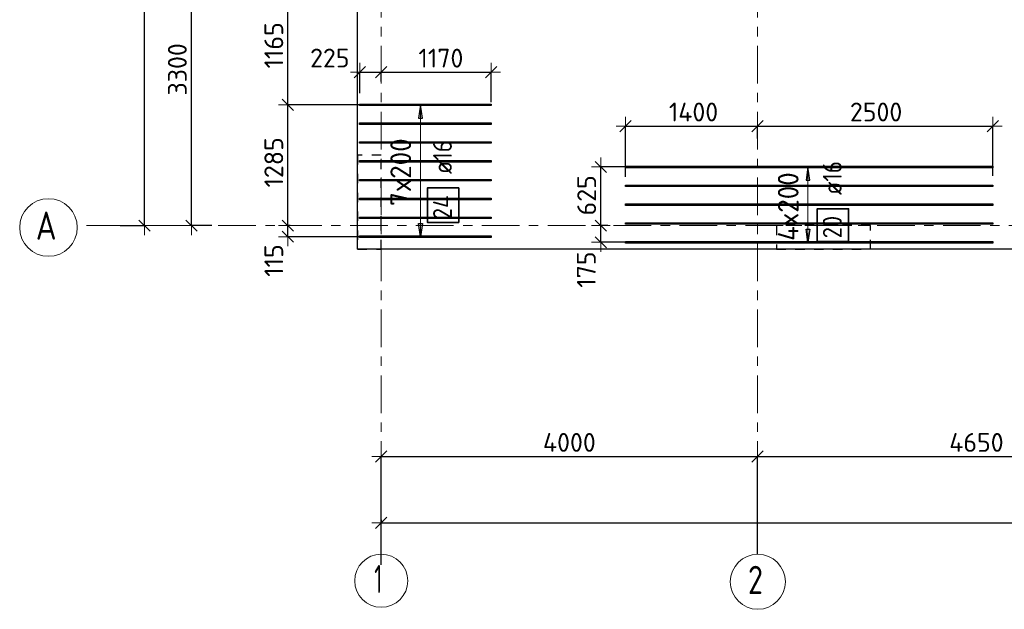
# Model space of a CAD drawing. Header units: metres. Extents: x -38 to 97, y -15 to 21.
# Tile 2 of 256: x -3 to 7, y -4 to 2. Entities that reach past the tile are written whole.
import ezdxf

# ---------------------------------------------------------------- set-up
doc = ezdxf.new("R2010")
doc.units = ezdxf.units.M
doc.header["$PDMODE"] = 65
for name, pattern in [('______11', [0.5, 0.4, -0.05, 0, -0.05]), ('______2', [0.0405, 0.03, -0.0105]), ('______5', [1.1, 0.8, -0.1, 0.1, -0.1])]:
    doc.linetypes.add(name, pattern=pattern)
for name, color, linetype, lineweight in [('XR$2$Осевая линия (1)', 7, '______5', 13), ('XR$2$Размерная линия (1)', 7, 'Continuous', 13), ('XR$6$Перекрытие (1)', 7, 'Continuous', 35), ('XR$6$Размерная линия (1)', 7, 'Continuous', 13)]:
    doc.layers.add(name, color=color, linetype=linetype, lineweight=lineweight)
doc.layers.add('XR$6$Арм.стержн.Доп. Арм верхн.зоны Х', color=7, linetype='Continuous', lineweight=35, true_color=0x8c8cff)
doc.layers.add('XR$7$Стена_ бетон несущ.', color=7, linetype='Continuous', lineweight=70, true_color=0xb4b496)
doc.styles.add('ISOCPEUR', font='txt')
doc.dimstyles.new('DIMSTYLE_2', dxfattribs={"dimtxt": 0.2, "dimasz": 0.2, "dimexe": 0, "dimexo": 0, "dimgap": 0.1, "dimtad": 2, "dimdec": 0, "dimlfac": 1000, "dimrnd": 5, "dimzin": 12, "dimdsep": 46, "dimtxsty": 'ISOCPEUR', "dimblk1": 'ALL_ML_STRICH', "dimblk2": 'ALL_ML_STRICH', "dimsah": 1, "dimcen": 0, "dimclrd": 7, "dimclre": 256, "dimclrt": 7, "dimadec": 0, "dimazin": 0, "dimtfac": 1, "dimtdec": 0, "dimtix": 1, "dimtmove": 2, "dimatfit": 3, "dimfxl": 0, "dimtzin": 0, "dimlwd": 0, "dimlwe": -3, "dimarcsym": 0})
doc.dimstyles.new('DIMSTYLE_3', dxfattribs={"dimtxt": 0.2, "dimasz": 0.2, "dimexe": 0, "dimexo": 0, "dimgap": 0.1, "dimtad": 2, "dimdec": 0, "dimlfac": 1000, "dimrnd": 5, "dimzin": 12, "dimdsep": 46, "dimtxsty": 'ISOCPEUR', "dimblk1": 'ALL_ML_STRICH', "dimblk2": 'ALL_ML_STRICH', "dimsah": 1, "dimcen": 0, "dimclrd": 7, "dimclre": 256, "dimclrt": 7, "dimadec": 0, "dimazin": 0, "dimtfac": 1, "dimtdec": 0, "dimtix": 1, "dimtmove": 2, "dimatfit": 3, "dimfxl": 0, "dimtzin": 0, "dimlwd": 0, "dimlwe": -3, "dimarcsym": 0})
doc.dimstyles.new('DIMSTYLE_36', dxfattribs={"dimtxt": 0.2, "dimasz": 0.2, "dimexe": 0, "dimexo": 0, "dimgap": 0.1, "dimtad": 2, "dimdec": 0, "dimlfac": 1000, "dimrnd": 5, "dimzin": 12, "dimdsep": 46, "dimtxsty": 'ISOCPEUR', "dimblk1": 'ALL_ML_STRICH', "dimblk2": 'ALL_ML_STRICH', "dimsah": 1, "dimcen": 0, "dimclrd": 7, "dimclre": 256, "dimclrt": 7, "dimadec": 0, "dimazin": 0, "dimtfac": 1, "dimtdec": 0, "dimtix": 1, "dimtmove": 2, "dimatfit": 3, "dimfxl": 0, "dimtvp": 1.2, "dimtzin": 0, "dimlwd": 0, "dimlwe": -3, "dimarcsym": 0})

# ---------------------------------------------------------------- blocks, each defined once
blk = doc.blocks.new('ALL_ML_STRICH')
at = {"color": 0, "linetype": 'ByBlock', "lineweight": -2}
for p, q in [((-1, 0), (0.5, 0)), ((-0.3, -0.3), (0.3, 0.3)), ((0, -0.5), (0, 0.5))]:
    blk.add_line(p, q, dxfattribs=at)
blk = doc.blocks.new('*D5')
at = {"layer": 'DEFPOINTS', "color": 7, "linetype": 'Continuous', "lineweight": 13, "transparency": 33554687}
for p in [(-1.699, 16.4), (-2.294, 0), (-2.015, 0)]:
    blk.add_point(p, dxfattribs=at)
at = {"layer": 'XR$2$Размерная линия (1)', "color": 9, "linetype": 'Continuous', "lineweight": -2, "true_color": 0xc7c7c7, "transparency": 33554687}
for p, q in [((-1.719, 16.4), (-2.015, 16.4)), ((-2.274, 0), (-2.015, 0))]:
    blk.add_line(p, q, dxfattribs=at)
at = {"layer": 'XR$2$Размерная линия (1)', "color": 7, "linetype": 'Continuous', "lineweight": -2, "transparency": 33554687}
blk.add_line((-2.015, 0), (-2.015, 16.4), dxfattribs=at)
at = {"layer": 'XR$2$Размерная линия (1)', "color": 7, "linetype": 'Continuous', "lineweight": 13, "transparency": 33554687, "xscale": 0.2, "yscale": 0.2, "zscale": 0.2}
for p, rotation in [((-2.015, 16.4), 90), ((-2.015, 0), 270)]:
    blk.add_blockref('ALL_ML_STRICH', p, dxfattribs=dict(at, rotation=rotation))
at = {"layer": 'XR$2$Размерная линия (1)', "color": 7, "linetype": 'Continuous', "lineweight": 13, "transparency": 33554687, "insert": (-2.165, 8.22), "char_height": 0.2, "width": 1, "attachment_point": 5, "rotation": 90, "style": 'ISOCPEUR'}
blk.add_mtext('\\A1;{16400}', dxfattribs=at)
blk = doc.blocks.new('*D6')
at = {"layer": 'DEFPOINTS', "color": 7, "linetype": 'Continuous', "lineweight": 13, "transparency": 33554687}
for p in [(-1.064, 3.3), (-1.515, 0), (-1.28, 0)]:
    blk.add_point(p, dxfattribs=at)
at = {"layer": 'XR$2$Размерная линия (1)', "color": 9, "linetype": 'Continuous', "lineweight": -2, "true_color": 0xc7c7c7, "transparency": 33554687}
for p, q in [((-1.084, 3.3), (-1.515, 3.3)), ((-1.3, 0), (-1.515, 0))]:
    blk.add_line(p, q, dxfattribs=at)
at = {"layer": 'XR$2$Размерная линия (1)', "color": 7, "linetype": 'Continuous', "lineweight": -2, "transparency": 33554687}
blk.add_line((-1.515, 0), (-1.515, 3.3), dxfattribs=at)
at = {"layer": 'XR$2$Размерная линия (1)', "color": 7, "linetype": 'Continuous', "lineweight": 13, "transparency": 33554687, "xscale": 0.2, "yscale": 0.2, "zscale": 0.2}
for p, rotation in [((-1.515, 3.3), 90), ((-1.515, 0), 270)]:
    blk.add_blockref('ALL_ML_STRICH', p, dxfattribs=dict(at, rotation=rotation))
at = {"layer": 'XR$2$Размерная линия (1)', "color": 7, "linetype": 'Continuous', "lineweight": 13, "transparency": 33554687, "insert": (-1.665, 1.66), "char_height": 0.2, "width": 0.8, "attachment_point": 5, "rotation": 90, "style": 'ISOCPEUR'}
blk.add_mtext('\\A1;{3300}', dxfattribs=at)
blk = doc.blocks.new('*D12')
at = {"layer": 'DEFPOINTS', "color": 7, "linetype": 'Continuous', "lineweight": 13, "transparency": 33554687}
for p in [(0.5, -3.103), (0.5, -3.156), (61.6, -3.14)]:
    blk.add_point(p, dxfattribs=at)
at = {"layer": 'XR$2$Размерная линия (1)', "color": 9, "linetype": 'Continuous', "lineweight": -2, "true_color": 0xc7c7c7, "transparency": 33554687}
for p, q in [((0.5, -3.123), (0.5, -3.156)), ((61.6, -3.156), (61.6, -3.156))]:
    blk.add_line(p, q, dxfattribs=at)
at = {"layer": 'XR$2$Размерная линия (1)', "color": 7, "linetype": 'Continuous', "lineweight": -2, "transparency": 33554687}
blk.add_line((0.5, -3.156), (61.6, -3.156), dxfattribs=at)
at = {"layer": 'XR$2$Размерная линия (1)', "color": 7, "linetype": 'Continuous', "lineweight": 13, "transparency": 33554687, "xscale": 0.2, "yscale": 0.2, "zscale": 0.2, "rotation": 180}
blk.add_blockref('ALL_ML_STRICH', (0.5, -3.156), dxfattribs=at)
at = {"layer": 'XR$2$Размерная линия (1)', "color": 7, "linetype": 'Continuous', "lineweight": 13, "transparency": 33554687, "xscale": 0.2, "yscale": 0.2, "zscale": 0.2}
blk.add_blockref('ALL_ML_STRICH', (61.6, -3.156), dxfattribs=at)
at = {"layer": 'XR$2$Размерная линия (1)', "color": 7, "linetype": 'Continuous', "lineweight": 13, "transparency": 33554687, "insert": (31.1, -3.006), "char_height": 0.2, "width": 1, "attachment_point": 5, "style": 'ISOCPEUR'}
blk.add_mtext('\\A1;{61100}', dxfattribs=at)
blk = doc.blocks.new('*D13')
at = {"layer": 'DEFPOINTS', "color": 7, "linetype": 'Continuous', "lineweight": 13, "transparency": 33554687}
for p in [(0.5, -2.452), (4.5, -3.513), (0.5, -3.622)]:
    blk.add_point(p, dxfattribs=at)
at = {"layer": 'XR$2$Размерная линия (1)', "color": 9, "linetype": 'Continuous', "lineweight": -2, "true_color": 0xc7c7c7, "transparency": 33554687}
for p, q in [((0.5, -3.602), (0.5, -2.452)), ((4.5, -3.493), (4.5, -2.452))]:
    blk.add_line(p, q, dxfattribs=at)
at = {"layer": 'XR$2$Размерная линия (1)', "color": 7, "linetype": 'Continuous', "lineweight": -2, "transparency": 33554687}
blk.add_line((0.5, -2.452), (4.5, -2.452), dxfattribs=at)
at = {"layer": 'XR$2$Размерная линия (1)', "color": 7, "linetype": 'Continuous', "lineweight": 13, "transparency": 33554687, "xscale": 0.2, "yscale": 0.2, "zscale": 0.2, "rotation": 180}
blk.add_blockref('ALL_ML_STRICH', (0.5, -2.452), dxfattribs=at)
at = {"layer": 'XR$2$Размерная линия (1)', "color": 7, "linetype": 'Continuous', "lineweight": 13, "transparency": 33554687, "xscale": 0.2, "yscale": 0.2, "zscale": 0.2}
blk.add_blockref('ALL_ML_STRICH', (4.5, -2.452), dxfattribs=at)
at = {"layer": 'XR$2$Размерная линия (1)', "color": 7, "linetype": 'Continuous', "lineweight": 13, "transparency": 33554687, "insert": (2.5, -2.302), "char_height": 0.2, "width": 0.8, "attachment_point": 5, "style": 'ISOCPEUR'}
blk.add_mtext('\\A1;{4000}', dxfattribs=at)
blk = doc.blocks.new('*D14')
at = {"layer": 'DEFPOINTS', "color": 7, "linetype": 'Continuous', "lineweight": 13, "transparency": 33554687}
for p in [(4.5, -2.452), (4.5, -3.513), (9.15, -3.513)]:
    blk.add_point(p, dxfattribs=at)
at = {"layer": 'XR$2$Размерная линия (1)', "color": 9, "linetype": 'Continuous', "lineweight": -2, "true_color": 0xc7c7c7, "transparency": 33554687}
for p, q in [((4.5, -3.493), (4.5, -2.452)), ((9.15, -3.493), (9.15, -2.452))]:
    blk.add_line(p, q, dxfattribs=at)
at = {"layer": 'XR$2$Размерная линия (1)', "color": 7, "linetype": 'Continuous', "lineweight": -2, "transparency": 33554687}
blk.add_line((4.5, -2.452), (9.15, -2.452), dxfattribs=at)
at = {"layer": 'XR$2$Размерная линия (1)', "color": 7, "linetype": 'Continuous', "lineweight": 13, "transparency": 33554687, "xscale": 0.2, "yscale": 0.2, "zscale": 0.2, "rotation": 180}
blk.add_blockref('ALL_ML_STRICH', (4.5, -2.452), dxfattribs=at)
at = {"layer": 'XR$2$Размерная линия (1)', "color": 7, "linetype": 'Continuous', "lineweight": 13, "transparency": 33554687, "xscale": 0.2, "yscale": 0.2, "zscale": 0.2}
blk.add_blockref('ALL_ML_STRICH', (9.15, -2.452), dxfattribs=at)
at = {"layer": 'XR$2$Размерная линия (1)', "color": 7, "linetype": 'Continuous', "lineweight": 13, "transparency": 33554687, "insert": (6.825, -2.302), "char_height": 0.2, "width": 0.8, "attachment_point": 5, "style": 'ISOCPEUR'}
blk.add_mtext('\\A1;{4650}', dxfattribs=at)
blk = doc.blocks.new('*D941')
at = {"layer": 'DEFPOINTS', "color": 7, "linetype": 'Continuous', "lineweight": 13, "transparency": 33554687}
for p in [(3.098, 1.057), (4.5, 0.905), (3.098, 0.5)]:
    blk.add_point(p, dxfattribs=at)
at = {"layer": 'XR$6$Размерная линия (1)', "color": 9, "linetype": 'Continuous', "lineweight": -2, "true_color": 0xc7c7c7, "transparency": 33554687}
for p, q in [((3.098, 0.52), (3.098, 1.057)), ((4.5, 0.925), (4.5, 1.057))]:
    blk.add_line(p, q, dxfattribs=at)
at = {"layer": 'XR$6$Размерная линия (1)', "color": 7, "linetype": 'Continuous', "lineweight": -2, "transparency": 33554687}
blk.add_line((3.098, 1.057), (4.5, 1.057), dxfattribs=at)
at = {"layer": 'XR$6$Размерная линия (1)', "color": 7, "linetype": 'Continuous', "lineweight": 13, "transparency": 33554687, "xscale": 0.2, "yscale": 0.2, "zscale": 0.2, "rotation": 180}
blk.add_blockref('ALL_ML_STRICH', (3.098, 1.057), dxfattribs=at)
at = {"layer": 'XR$6$Размерная линия (1)', "color": 7, "linetype": 'Continuous', "lineweight": 13, "transparency": 33554687, "xscale": 0.2, "yscale": 0.2, "zscale": 0.2}
blk.add_blockref('ALL_ML_STRICH', (4.5, 1.057), dxfattribs=at)
at = {"layer": 'XR$6$Размерная линия (1)', "color": 7, "linetype": 'Continuous', "lineweight": 13, "transparency": 33554687, "insert": (3.819, 1.207), "char_height": 0.2, "width": 0.8, "attachment_point": 5, "style": 'ISOCPEUR'}
blk.add_mtext('\\A1;{1400}', dxfattribs=at)
blk = doc.blocks.new('*D942')
at = {"layer": 'DEFPOINTS', "color": 7, "linetype": 'Continuous', "lineweight": 13, "transparency": 33554687}
for p in [(4.5, 1.057), (4.5, 0.905), (6.998, 0.51)]:
    blk.add_point(p, dxfattribs=at)
at = {"layer": 'XR$6$Размерная линия (1)', "color": 9, "linetype": 'Continuous', "lineweight": -2, "true_color": 0xc7c7c7, "transparency": 33554687}
for p, q in [((4.5, 0.925), (4.5, 1.057)), ((6.998, 0.53), (6.998, 1.057))]:
    blk.add_line(p, q, dxfattribs=at)
at = {"layer": 'XR$6$Размерная линия (1)', "color": 7, "linetype": 'Continuous', "lineweight": -2, "transparency": 33554687}
blk.add_line((4.5, 1.057), (6.998, 1.057), dxfattribs=at)
at = {"layer": 'XR$6$Размерная линия (1)', "color": 7, "linetype": 'Continuous', "lineweight": 13, "transparency": 33554687, "xscale": 0.2, "yscale": 0.2, "zscale": 0.2, "rotation": 180}
blk.add_blockref('ALL_ML_STRICH', (4.5, 1.057), dxfattribs=at)
at = {"layer": 'XR$6$Размерная линия (1)', "color": 7, "linetype": 'Continuous', "lineweight": 13, "transparency": 33554687, "xscale": 0.2, "yscale": 0.2, "zscale": 0.2}
blk.add_blockref('ALL_ML_STRICH', (6.998, 1.057), dxfattribs=at)
at = {"layer": 'XR$6$Размерная линия (1)', "color": 7, "linetype": 'Continuous', "lineweight": 13, "transparency": 33554687, "insert": (5.759, 1.207), "char_height": 0.2, "width": 0.8, "attachment_point": 5, "style": 'ISOCPEUR'}
blk.add_mtext('\\A1;{2500}', dxfattribs=at)
blk = doc.blocks.new('*D948')
at = {"layer": 'DEFPOINTS', "color": 7, "linetype": 'Continuous', "lineweight": 13, "transparency": 33554687}
for p in [(2.928, 0), (2.834, -0.177), (3.161, -0.177)]:
    blk.add_point(p, dxfattribs=at)
at = {"layer": 'XR$6$Размерная линия (1)', "color": 9, "linetype": 'Continuous', "lineweight": -2, "true_color": 0xc7c7c7, "transparency": 33554687}
for p, q in [((2.908, 0), (2.834, 0)), ((3.141, -0.177), (2.834, -0.177))]:
    blk.add_line(p, q, dxfattribs=at)
at = {"layer": 'XR$6$Размерная линия (1)', "color": 7, "linetype": 'Continuous', "lineweight": -2, "transparency": 33554687}
blk.add_line((2.834, -0.177), (2.834, 0), dxfattribs=at)
at = {"layer": 'XR$6$Размерная линия (1)', "color": 7, "linetype": 'Continuous', "lineweight": 13, "transparency": 33554687, "xscale": 0.2, "yscale": 0.2, "zscale": 0.2}
for p, rotation in [((2.834, 0), 90), ((2.834, -0.177), 270)]:
    blk.add_blockref('ALL_ML_STRICH', p, dxfattribs=dict(at, rotation=rotation))
at = {"layer": 'XR$6$Размерная линия (1)', "color": 7, "linetype": 'Continuous', "lineweight": 13, "transparency": 33554687, "insert": (2.68, -0.467), "char_height": 0.2, "width": 0.6, "attachment_point": 5, "rotation": 90, "style": 'ISOCPEUR'}
blk.add_mtext('\\A1;{175}', dxfattribs=at)
blk = doc.blocks.new('*D949')
at = {"layer": 'DEFPOINTS', "color": 7, "linetype": 'Continuous', "lineweight": 13, "transparency": 33554687}
for p in [(3.203, 0.623), (2.834, 0), (2.928, 0)]:
    blk.add_point(p, dxfattribs=at)
at = {"layer": 'XR$6$Размерная линия (1)', "color": 9, "linetype": 'Continuous', "lineweight": -2, "true_color": 0xc7c7c7, "transparency": 33554687}
for p, q in [((3.183, 0.623), (2.834, 0.623)), ((2.908, 0), (2.834, 0))]:
    blk.add_line(p, q, dxfattribs=at)
at = {"layer": 'XR$6$Размерная линия (1)', "color": 7, "linetype": 'Continuous', "lineweight": -2, "transparency": 33554687}
blk.add_line((2.834, 0), (2.834, 0.623), dxfattribs=at)
at = {"layer": 'XR$6$Размерная линия (1)', "color": 7, "linetype": 'Continuous', "lineweight": 13, "transparency": 33554687, "xscale": 0.2, "yscale": 0.2, "zscale": 0.2}
for p, rotation in [((2.834, 0.623), 90), ((2.834, 0), 270)]:
    blk.add_blockref('ALL_ML_STRICH', p, dxfattribs=dict(at, rotation=rotation))
at = {"layer": 'XR$6$Размерная линия (1)', "color": 7, "linetype": 'Continuous', "lineweight": 13, "transparency": 33554687, "insert": (2.684, 0.322), "char_height": 0.2, "width": 0.6, "attachment_point": 5, "rotation": 90, "style": 'ISOCPEUR'}
blk.add_mtext('\\A1;{625}', dxfattribs=at)
blk = doc.blocks.new('*D1232')
at = {"layer": 'DEFPOINTS', "color": 7, "linetype": 'Continuous', "lineweight": 13, "transparency": 33554687}
for p in [(0.275, 1.629), (0.5, 1.51), (0.275, 1.387)]:
    blk.add_point(p, dxfattribs=at)
at = {"layer": 'XR$6$Размерная линия (1)', "color": 9, "linetype": 'Continuous', "lineweight": -2, "true_color": 0xc7c7c7, "transparency": 33554687}
for p, q in [((0.275, 1.407), (0.275, 1.629)), ((0.5, 1.53), (0.5, 1.629))]:
    blk.add_line(p, q, dxfattribs=at)
at = {"layer": 'XR$6$Размерная линия (1)', "color": 7, "linetype": 'Continuous', "lineweight": -2, "transparency": 33554687}
blk.add_line((0.275, 1.629), (0.5, 1.629), dxfattribs=at)
at = {"layer": 'XR$6$Размерная линия (1)', "color": 7, "linetype": 'Continuous', "lineweight": 13, "transparency": 33554687, "xscale": 0.2, "yscale": 0.2, "zscale": 0.2, "rotation": 180}
blk.add_blockref('ALL_ML_STRICH', (0.275, 1.629), dxfattribs=at)
at = {"layer": 'XR$6$Размерная линия (1)', "color": 7, "linetype": 'Continuous', "lineweight": 13, "transparency": 33554687, "xscale": 0.2, "yscale": 0.2, "zscale": 0.2}
blk.add_blockref('ALL_ML_STRICH', (0.5, 1.629), dxfattribs=at)
at = {"layer": 'XR$6$Размерная линия (1)', "color": 7, "linetype": 'Continuous', "lineweight": 13, "transparency": 33554687, "insert": (-0.045, 1.78), "char_height": 0.2, "width": 0.6, "attachment_point": 5, "style": 'ISOCPEUR'}
blk.add_mtext('\\A1;{225}', dxfattribs=at)
blk = doc.blocks.new('*D1233')
at = {"layer": 'DEFPOINTS', "color": 7, "linetype": 'Continuous', "lineweight": 13, "transparency": 33554687}
for p in [(0.5, 1.629), (0.5, 1.51), (1.67, 1.291)]:
    blk.add_point(p, dxfattribs=at)
at = {"layer": 'XR$6$Размерная линия (1)', "color": 9, "linetype": 'Continuous', "lineweight": -2, "true_color": 0xc7c7c7, "transparency": 33554687}
for p, q in [((0.5, 1.53), (0.5, 1.629)), ((1.67, 1.311), (1.67, 1.629))]:
    blk.add_line(p, q, dxfattribs=at)
at = {"layer": 'XR$6$Размерная линия (1)', "color": 7, "linetype": 'Continuous', "lineweight": -2, "transparency": 33554687}
blk.add_line((0.5, 1.629), (1.67, 1.629), dxfattribs=at)
at = {"layer": 'XR$6$Размерная линия (1)', "color": 7, "linetype": 'Continuous', "lineweight": 13, "transparency": 33554687, "xscale": 0.2, "yscale": 0.2, "zscale": 0.2, "rotation": 180}
blk.add_blockref('ALL_ML_STRICH', (0.5, 1.629), dxfattribs=at)
at = {"layer": 'XR$6$Размерная линия (1)', "color": 7, "linetype": 'Continuous', "lineweight": 13, "transparency": 33554687, "xscale": 0.2, "yscale": 0.2, "zscale": 0.2}
blk.add_blockref('ALL_ML_STRICH', (1.67, 1.629), dxfattribs=at)
at = {"layer": 'XR$6$Размерная линия (1)', "color": 7, "linetype": 'Continuous', "lineweight": 13, "transparency": 33554687, "insert": (1.135, 1.779), "char_height": 0.2, "width": 0.8, "attachment_point": 5, "style": 'ISOCPEUR'}
blk.add_mtext('\\A1;{1170}', dxfattribs=at)
blk = doc.blocks.new('*D1234')
at = {"layer": 'DEFPOINTS', "color": 7, "linetype": 'Continuous', "lineweight": 13, "transparency": 33554687}
for p in [(-0.447, 0), (-0.49, -0.117), (0.326, -0.117)]:
    blk.add_point(p, dxfattribs=at)
at = {"layer": 'XR$6$Размерная линия (1)', "color": 9, "linetype": 'Continuous', "lineweight": -2, "true_color": 0xc7c7c7, "transparency": 33554687}
for p, q in [((-0.467, 0), (-0.49, 0)), ((0.306, -0.117), (-0.49, -0.117))]:
    blk.add_line(p, q, dxfattribs=at)
at = {"layer": 'XR$6$Размерная линия (1)', "color": 7, "linetype": 'Continuous', "lineweight": -2, "transparency": 33554687}
blk.add_line((-0.49, -0.117), (-0.49, 0), dxfattribs=at)
at = {"layer": 'XR$6$Размерная линия (1)', "color": 7, "linetype": 'Continuous', "lineweight": 13, "transparency": 33554687, "xscale": 0.2, "yscale": 0.2, "zscale": 0.2}
for p, rotation in [((-0.49, 0), 90), ((-0.49, -0.117), 270)]:
    blk.add_blockref('ALL_ML_STRICH', p, dxfattribs=dict(at, rotation=rotation))
at = {"layer": 'XR$6$Размерная линия (1)', "color": 7, "linetype": 'Continuous', "lineweight": 13, "transparency": 33554687, "insert": (-0.64, -0.371), "char_height": 0.2, "width": 0.6, "attachment_point": 5, "rotation": 90, "style": 'ISOCPEUR'}
blk.add_mtext('\\A1;{115}', dxfattribs=at)
blk = doc.blocks.new('*D1235')
at = {"layer": 'DEFPOINTS', "color": 7, "linetype": 'Continuous', "lineweight": 13, "transparency": 33554687}
for p in [(0.326, 1.283), (-0.49, 0), (-0.447, 0)]:
    blk.add_point(p, dxfattribs=at)
at = {"layer": 'XR$6$Размерная линия (1)', "color": 9, "linetype": 'Continuous', "lineweight": -2, "true_color": 0xc7c7c7, "transparency": 33554687}
for p, q in [((0.306, 1.283), (-0.49, 1.283)), ((-0.467, 0), (-0.49, 0))]:
    blk.add_line(p, q, dxfattribs=at)
at = {"layer": 'XR$6$Размерная линия (1)', "color": 7, "linetype": 'Continuous', "lineweight": -2, "transparency": 33554687}
blk.add_line((-0.49, 0), (-0.49, 1.283), dxfattribs=at)
at = {"layer": 'XR$6$Размерная линия (1)', "color": 7, "linetype": 'Continuous', "lineweight": 13, "transparency": 33554687, "xscale": 0.2, "yscale": 0.2, "zscale": 0.2}
for p, rotation in [((-0.49, 1.283), 90), ((-0.49, 0), 270)]:
    blk.add_blockref('ALL_ML_STRICH', p, dxfattribs=dict(at, rotation=rotation))
at = {"layer": 'XR$6$Размерная линия (1)', "color": 7, "linetype": 'Continuous', "lineweight": 13, "transparency": 33554687, "insert": (-0.64, 0.672), "char_height": 0.2, "width": 0.8, "attachment_point": 5, "rotation": 90, "style": 'ISOCPEUR'}
blk.add_mtext('\\A1;{1285}', dxfattribs=at)
blk = doc.blocks.new('*D1236')
at = {"layer": 'DEFPOINTS', "color": 7, "linetype": 'Continuous', "lineweight": 13, "transparency": 33554687}
for p in [(0.335, 2.446), (-0.49, 1.283), (0.326, 1.283)]:
    blk.add_point(p, dxfattribs=at)
at = {"layer": 'XR$6$Размерная линия (1)', "color": 9, "linetype": 'Continuous', "lineweight": -2, "true_color": 0xc7c7c7, "transparency": 33554687}
for p, q in [((0.315, 2.446), (-0.49, 2.446)), ((0.306, 1.283), (-0.49, 1.283))]:
    blk.add_line(p, q, dxfattribs=at)
at = {"layer": 'XR$6$Размерная линия (1)', "color": 7, "linetype": 'Continuous', "lineweight": -2, "transparency": 33554687}
blk.add_line((-0.49, 1.283), (-0.49, 2.446), dxfattribs=at)
at = {"layer": 'XR$6$Размерная линия (1)', "color": 7, "linetype": 'Continuous', "lineweight": 13, "transparency": 33554687, "xscale": 0.2, "yscale": 0.2, "zscale": 0.2}
for p, rotation in [((-0.49, 2.446), 90), ((-0.49, 1.283), 270)]:
    blk.add_blockref('ALL_ML_STRICH', p, dxfattribs=dict(at, rotation=rotation))
at = {"layer": 'XR$6$Размерная линия (1)', "color": 7, "linetype": 'Continuous', "lineweight": 13, "transparency": 33554687, "insert": (-0.64, 1.915), "char_height": 0.2, "width": 0.8, "attachment_point": 5, "rotation": 90, "style": 'ISOCPEUR'}
blk.add_mtext('\\A1;{1165}', dxfattribs=at)

msp = doc.modelspace()

# ---------------------------------------------------------------- linework, layer by layer
at = {"layer": 'XR$2$Осевая линия (1)', "color": 253, "linetype": '______11', "lineweight": 13, "true_color": 0xa0a0a0, "transparency": 33554687}
for p, q in [((0.5, -3.39), (0.5, 19.78)), ((4.5, -3.39), (4.5, 19.78)), ((-2.63, 0), (62.6, 0))]:
    msp.add_line(p, q, dxfattribs=at)
at = {"layer": 'XR$2$Осевая линия (1)', "color": 7, "linetype": 'Continuous', "lineweight": 13, "transparency": 33554687}
for centre, radius in [((-3.0342, -0.0195), 0.3058), ((0.5019, -3.7714), 0.2819), ((4.5024, -3.7819), 0.2924)]:
    msp.add_circle(centre, radius, dxfattribs=at)
at = {"layer": 'XR$6$Арм.стержн.Доп. Арм верхн.зоны Х', "color": 253, "linetype": 'Continuous', "lineweight": -3, "true_color": 0xa0a0a0, "transparency": 33554687}
for p, q in [((0.9186, 1.2833), (0.8186, 1.2833)), ((0.9186, 1.2833), (1.0186, 1.2833)), ((5.0351, 0.6232), (4.9351, 0.6232)), ((5.0351, 0.6232), (5.1351, 0.6232)), ((0.9186, -0.1167), (0.8186, -0.1167)), ((0.9186, -0.1167), (1.0186, -0.1167)), ((5.0351, -0.1768), (4.9351, -0.1768)), ((5.0351, -0.1768), (5.1351, -0.1768))]:
    msp.add_line(p, q, dxfattribs=at)
at = {"layer": 'XR$6$Арм.стержн.Доп. Арм верхн.зоны Х', "color": 7, "linetype": 'Continuous', "lineweight": 25, "transparency": 33554687}
for p, q in [((0.9186, 1.2833), (0.8986, 1.1433)), ((0.9386, 1.1433), (0.9186, 1.2833)), ((0.8986, 1.1433), (0.9386, 1.1433)), ((5.0351, 0.6232), (5.0151, 0.4832)), ((5.0551, 0.4832), (5.0351, 0.6232)), ((5.0151, 0.4832), (5.0551, 0.4832)), ((0.9186, -0.1167), (0.8986, 0.0233)), ((0.8986, 0.0233), (0.9386, 0.0233)), ((0.9386, 0.0233), (0.9186, -0.1167)), ((5.0351, -0.1768), (5.0151, -0.0368)), ((5.0151, -0.0368), (5.0551, -0.0368)), ((5.0551, -0.0368), (5.0351, -0.1768))]:
    msp.add_line(p, q, dxfattribs=at)
at = {"layer": 'XR$6$Арм.стержн.Доп. Арм верхн.зоны Х', "color": 7, "linetype": 'Continuous', "lineweight": 13, "transparency": 33554687}
for p, q in [((0.9186, 1.2833), (0.9186, 1.2833)), ((0.9186, -0.1167), (0.9186, 1.2833)), ((5.0351, 0.6232), (5.0351, 0.6232)), ((5.0351, -0.1768), (5.0351, 0.6232)), ((0.9186, -0.1167), (0.9186, -0.1167)), ((5.0351, -0.1768), (5.0351, -0.1768))]:
    msp.add_line(p, q, dxfattribs=at)
at = {"layer": 'XR$6$Арм.стержн.Доп. Арм верхн.зоны Х', "color": 7, "linetype": 'Continuous', "lineweight": 25, "transparency": 33554687}
for points in [[(0.27, 1.2913), (1.67, 1.2913), (1.67, 1.2753), (0.27, 1.2753), (0.27, 1.2913)], [(0.27, 1.0913), (1.67, 1.0913), (1.67, 1.0753), (0.27, 1.0753), (0.27, 1.0913)], [(0.27, 0.8913), (1.67, 0.8913), (1.67, 0.8753), (0.27, 0.8753), (0.27, 0.8913)], [(0.27, 0.6913), (1.67, 0.6913), (1.67, 0.6753), (0.27, 0.6753), (0.27, 0.6913)], [(6.998, 0.6152), (3.098, 0.6152), (3.098, 0.6312), (6.998, 0.6312), (6.998, 0.6152)], [(0.27, 0.4913), (1.67, 0.4913), (1.67, 0.4753), (0.27, 0.4753), (0.27, 0.4913)], [(6.998, 0.4152), (3.098, 0.4152), (3.098, 0.4312), (6.998, 0.4312), (6.998, 0.4152)], [(0.27, 0.2913), (1.67, 0.2913), (1.67, 0.2753), (0.27, 0.2753), (0.27, 0.2913)], [(6.998, 0.2152), (3.098, 0.2152), (3.098, 0.2312), (6.998, 0.2312), (6.998, 0.2152)], [(0.27, 0.0913), (1.67, 0.0913), (1.67, 0.0753), (0.27, 0.0753), (0.27, 0.0913)], [(6.998, 0.0152), (3.098, 0.0152), (3.098, 0.0312), (6.998, 0.0312), (6.998, 0.0152)], [(0.27, -0.1087), (1.67, -0.1087), (1.67, -0.1247), (0.27, -0.1247), (0.27, -0.1087)], [(6.998, -0.1848), (3.098, -0.1848), (3.098, -0.1688), (6.998, -0.1688), (6.998, -0.1848)]]:
    msp.add_lwpolyline(points, dxfattribs=at)
at = {"layer": 'XR$6$Арм.стержн.Доп. Арм верхн.зоны Х', "color": 7, "linetype": 'Continuous', "lineweight": 35, "transparency": 33554687}
for points in [[(1.3252, 0.0343), (1.3252, 0.401), (0.9919, 0.401), (0.9919, 0.0343), (1.3252, 0.0343)], [(5.4669, -0.1676), (5.4669, 0.179), (5.1336, 0.179), (5.1336, -0.1676), (5.4669, -0.1676)]]:
    msp.add_lwpolyline(points, dxfattribs=at)
at = {"layer": 'XR$6$Перекрытие (1)', "color": 7, "linetype": 'Continuous', "lineweight": 25, "transparency": 33554687}
for p, q in [((0.25, -0.2498), (0.25, 16.6502)), ((13.6501, -0.2498), (0.25, -0.2498))]:
    msp.add_line(p, q, dxfattribs=at)
at = {"layer": 'XR$7$Стена_ бетон несущ.', "color": 253, "linetype": '______2', "lineweight": -3, "true_color": 0xa0a0a0, "transparency": 33554687}
for p, q in [((0.5, 0.75), (0.25, 0.75)), ((0.25, 0.75), (0.25, -0.25)), ((0.5, 0), (0.5, 0.75)), ((0.5, -0.25), (0.5, 0)), ((5.7006, 0), (4.7006, 0)), ((4.7006, 0), (4.7006, -0.25)), ((5.7006, -0.25), (5.7006, 0)), ((0.25, -0.25), (0.5, -0.25)), ((4.7006, -0.25), (5.7006, -0.25))]:
    msp.add_line(p, q, dxfattribs=at)

# ---------------------------------------------------------------- texts
at = {"layer": 'XR$2$Осевая линия (1)', "color": 7, "linetype": 'Continuous', "lineweight": 13, "transparency": 33554687, "char_height": 0.3, "attachment_point": 7, "style": 'ISOCPEUR'}
for s, insert, width in [('\\W0.82;А', (-3.1692, -0.15), 0.392646), ('\\W0.56;1', (0.4269, -3.9019), 0.233333), ('\\W0.78;2', (4.3974, -3.9124), 0.326407)]:
    msp.add_mtext(s, dxfattribs=dict(at, insert=insert, width=width))
at = {"layer": 'XR$6$Арм.стержн.Доп. Арм верхн.зоны Х', "color": 7, "linetype": 'Continuous', "lineweight": 13, "transparency": 33554687, "char_height": 0.22, "attachment_point": 7, "rotation": 90, "style": 'ISOCPEUR'}
for s, insert, width in [('\\W0.95;7x200', (0.8186, 0.2093), 0.873359), ('\\W0.95;4x200', (4.9351, -0.1618), 0.895564)]:
    msp.add_mtext(s, dxfattribs=dict(at, insert=insert, width=width))
at = {"layer": 'XR$6$Арм.стержн.Доп. Арм верхн.зоны Х', "color": 7, "linetype": 'Continuous', "lineweight": 25, "transparency": 33554687, "char_height": 0.2, "attachment_point": 7, "rotation": 90, "style": 'ISOCPEUR'}
for s, insert, width in [('\\W0.89; ø16 ', (1.2519, 0.4343), 0.749105), ('\\W0.89; ø16 ', (5.3936, 0.2124), 0.749105), ('\\W0.88;24', (1.2519, 0.0677), 0.387995), ('\\W0.87;20', (5.3936, -0.1343), 0.367208)]:
    msp.add_mtext(s, dxfattribs=dict(at, insert=insert, width=width))

# ---------------------------------------------------------------- dimensions: what is measured, and where the dimension line sits
at = {"layer": 'XR$2$Размерная линия (1)', "color": 7, "linetype": 'Continuous', "lineweight": 13, "transparency": 33554687}
for base, p1, p2, dimstyle, picture, middle in [((-2.0153, 16.4), (-2.2738, 0), (-1.7186, 16.4), 'DIMSTYLE_2', '*D5', (-2.1653, 8.22)), ((-1.5153, 3.3), (-1.3003, 0), (-1.0835, 3.3), 'DIMSTYLE_3', '*D6', (-1.6653, 1.66))]:
    dim = msp.add_linear_dim(base=base, p1=p1, p2=p2, angle=90, dimstyle=dimstyle, override={"dimpost": '<>', "dimclrd": 7, "dimclre": 9, "dimclrt": 7, "dimlwd": 0, "dimlwe": 65533}, dxfattribs=at)
    dim.commit()
    dim.dimension.update_dxf_attribs({"geometry": picture, "text_midpoint": middle, "dimtype": 160})
for base, p1, p2, picture, middle in [((4.5, -2.452), (0.5, -3.6015), (4.5, -3.4932), '*D13', (2.5, -2.302)), ((9.15, -2.452), (4.5, -3.4932), (9.15, -3.4932), '*D14', (6.825, -2.302)), ((61.6, -3.1563), (0.5, -3.1233), (61.6, -3.1563), '*D12', (31.1, -3.0063))]:
    dim = msp.add_linear_dim(base=base, p1=p1, p2=p2, dimstyle='DIMSTYLE_3', override={"dimpost": '<>', "dimclrd": 7, "dimclre": 9, "dimclrt": 7, "dimlwd": 0, "dimlwe": 65533}, dxfattribs=at)
    dim.commit()
    dim.dimension.update_dxf_attribs({"geometry": picture, "text_midpoint": middle, "dimtype": 160})
at = {"layer": 'XR$6$Размерная линия (1)', "color": 7, "linetype": 'Continuous', "lineweight": 13, "transparency": 33554687}
for base, p1, p2, dimstyle, picture, middle in [((-0.4897, 2.446), (0.3061, 1.2833), (0.3154, 2.446), 'DIMSTYLE_3', '*D1236', (-0.6397, 1.9146)), ((-0.4897, 1.2833), (-0.4672, 0), (0.3061, 1.2833), 'DIMSTYLE_3', '*D1235', (-0.6397, 0.6716)), ((2.8341, 0.6232), (2.9075, 0), (3.1826, 0.6232), 'DIMSTYLE_3', '*D949', (2.6841, 0.3216)), ((-0.4897, 0), (0.3061, -0.1167), (-0.4672, 0), 'DIMSTYLE_36', '*D1234', (-0.6398, -0.3712)), ((2.8341, 0), (3.1411, -0.1768), (2.9075, 0), 'DIMSTYLE_36', '*D948', (2.6805, -0.4671))]:
    dim = msp.add_linear_dim(base=base, p1=p1, p2=p2, angle=90, dimstyle=dimstyle, override={"dimpost": '<>', "dimclrd": 7, "dimclre": 9, "dimclrt": 7, "dimlwd": 0, "dimlwe": 65533}, dxfattribs=at)
    dim.commit()
    dim.dimension.update_dxf_attribs({"geometry": picture, "text_midpoint": middle, "dimtype": 160})
for base, p1, p2, dimstyle, picture, middle in [((0.5, 1.6293), (0.275, 1.4073), (0.5, 1.53), 'DIMSTYLE_36', '*D1232', (-0.0454, 1.7799)), ((1.67, 1.6293), (0.5, 1.53), (1.67, 1.3113), 'DIMSTYLE_3', '*D1233', (1.135, 1.7793)), ((4.5, 1.0571), (3.098, 0.5195), (4.5, 0.925), 'DIMSTYLE_3', '*D941', (3.819, 1.2071)), ((6.998, 1.0571), (4.5, 0.925), (6.998, 0.5297), 'DIMSTYLE_3', '*D942', (5.759, 1.2071))]:
    dim = msp.add_linear_dim(base=base, p1=p1, p2=p2, dimstyle=dimstyle, override={"dimpost": '<>', "dimclrd": 7, "dimclre": 9, "dimclrt": 7, "dimlwd": 0, "dimlwe": 65533}, dxfattribs=at)
    dim.commit()
    dim.dimension.update_dxf_attribs({"geometry": picture, "text_midpoint": middle, "dimtype": 160})

doc.saveas('drawing.dxf')
